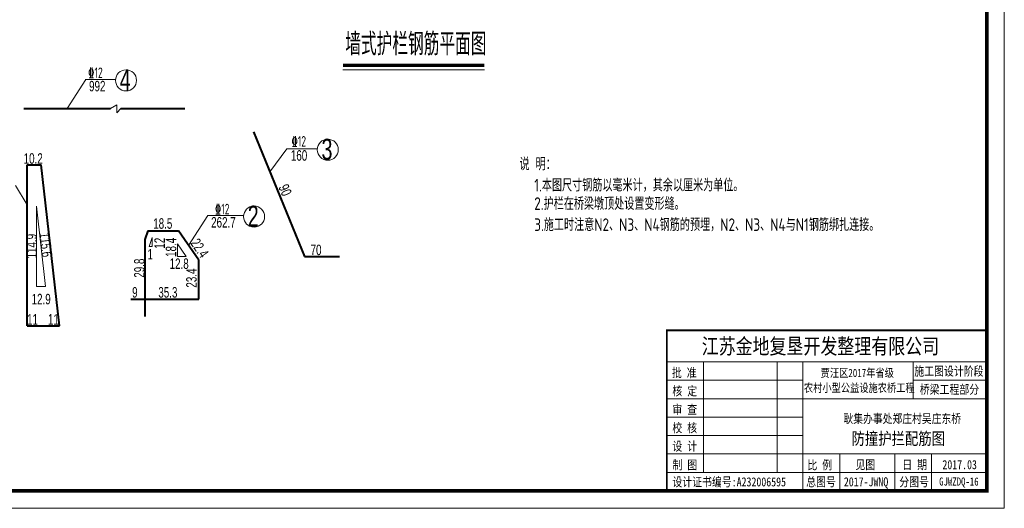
# Model space of a CAD drawing. Header units: inches. Extents: x 112594 to 193184, y 44995 to 116598.
# Tile 110 of 153: x 187534 to 188941, y 70534 to 71232. Entities that reach past the tile are written whole.
import ezdxf

# ---------------------------------------------------------------- set-up
doc = ezdxf.new("R2010")
doc.units = ezdxf.units.IN
doc.header["$MEASUREMENT"] = 0
doc.linetypes.add('CENTER', pattern=[50.8, 31.75, -6.35, 6.35, -6.35])
doc.layers.get('0').update_dxf_attribs({"lineweight": 15})
for name, color, linetype in [('1', 7, 'Continuous'), ('TK', 7, 'Continuous'), ('配筋2', 2, 'Continuous')]:
    doc.layers.add(name, color=color, linetype=linetype)
for name, color, linetype, lineweight in [('2', 5, 'CENTER', 18), ('BM1', 7, 'Continuous', 15), ('文字', 7, 'Continuous', 20), ('标注', 7, 'Continuous', 18), ('粗线', 1, 'Continuous', 40)]:
    doc.layers.add(name, color=color, linetype=linetype, lineweight=lineweight)
doc.styles.add('hz-e', font='hztxt_e.shx', dxfattribs={"width": 0.75, "bigfont": 'hztxt.shx'})
doc.styles.add('HZTXT', font='tssdeng.shx', dxfattribs={"width": 0.75, "bigfont": 'hztxt.shx'})
doc.styles.add('TSSD_Dimension', font='Tssdeng.shx', dxfattribs={"width": 0.7, "bigfont": 'hztxt.shx'})
doc.styles.add('图框', font='SIMFANG.TTF', dxfattribs={"width": 0.8, "height": 4})

msp = doc.modelspace()

# ---------------------------------------------------------------- linework, layer by layer
for p, q in [((187602.15344, 71105.17334), (187628.54448, 71146.54469)), ((187627.6794, 71146.54469), (187671.24, 71146.54469)), ((187628.54448, 71146.54469), (187671.24, 71146.54469)), ((187672.82139, 71110.30243), (187664.19341, 71105.17334)), ((187672.82139, 71110.30243), (187672.82139, 71098.84768)), ((187672.82139, 71098.84768), (187678.79115, 71105.17334)), ((187891.82137, 71014.60725), (187916.02763, 71047.58185)), ((187916.02763, 71047.58185), (187959.58823, 71047.58185)), ((187916.89271, 71047.58185), (187959.58823, 71047.58185)), ((187528.355, 70994.93674), (187544.71949, 70967.47985)), ((187558.28645, 70850.68591), (187558.28645, 70965.58591)), ((187571.18645, 70850.68591), (187558.28645, 70965.58591)), ((187775.59163, 70909.38137), (187802.96397, 70952.12415)), ((187802.96397, 70952.12415), (187854.21661, 70952.12415)), ((187723.5223, 70920.6797), (187719.06704, 70908.11466)), ((187723.5223, 70920.6797), (187723.5223, 70908.11466)), ((187772.27427, 70893.8566), (187759.77165, 70911.86037)), ((187759.77165, 70911.86037), (187759.77165, 70893.8566)), ((187719.06704, 70908.11466), (187723.5223, 70908.11466)), ((187772.27427, 70893.8566), (187759.77165, 70893.8566)), ((187558.28645, 70850.68591), (187571.18645, 70850.68591)), ((186819.76981, 70534.30494), (188941.18397, 70534.30494))]:
    msp.add_line(p, q)
at = {"layer": '2', "color": 7, "linetype": 'Continuous'}
for centre in [(187686.17306, 71145.12913), (187974.52128, 71046.1663), (187869.14967, 70950.7086)]:
    msp.add_circle(centre, 15, dxfattribs=at)
at = {"layer": 'BM1', "linetype": 'Continuous'}
msp.add_line((188941.18397, 72034.45647), (188941.18397, 70534.30494), dxfattribs=at)
at = {"layer": 'BM1', "color": 0, "linetype": 'Continuous'}
for p, q in [((188941.18397, 72019.30343), (188941.18397, 70534.30494)), ((188941.18397, 72019.30343), (188941.18397, 70534.30494)), ((188941.18397, 72019.30343), (188941.18397, 70534.30494)), ((188941.18397, 72019.30343), (188941.18397, 70534.30494)), ((188941.18397, 72019.30343), (188941.18397, 70534.30494)), ((188458.86422, 70788.33901), (188916.18652, 70788.33901)), ((188458.86422, 70788.33901), (188458.86422, 70559.30239)), ((188458.86422, 70559.30239), (188458.86422, 70788.33901)), ((188458.86422, 70743.28263), (188916.18652, 70743.28263)), ((188511.43, 70585.58528), (188511.43, 70743.28263)), ((188616.56157, 70743.28263), (188616.56157, 70585.58528)), ((188653.35761, 70743.28263), (188653.35761, 70559.30239)), ((188811.05496, 70690.71685), (188811.05496, 70743.28263)), ((188458.86422, 70716.99974), (188653.35761, 70716.99974)), ((188811.05496, 70716.99974), (188916.18652, 70716.99974)), ((188458.86422, 70690.71685), (188916.18652, 70690.71685)), ((188458.86422, 70664.43395), (188653.35761, 70664.43395)), ((188458.86422, 70638.15106), (188653.35761, 70638.15106)), ((188458.86422, 70611.86817), (188916.18652, 70611.86817)), ((188705.9234, 70611.86817), (188705.9234, 70559.30239)), ((188784.77207, 70611.86817), (188784.77207, 70559.30239)), ((188837.33785, 70611.86817), (188837.33785, 70585.58528)), ((188837.33785, 70559.30239), (188837.33785, 70611.86817)), ((188458.86422, 70585.58528), (188916.18652, 70585.58528))]:
    msp.add_line(p, q, dxfattribs=at)
at = {"layer": 'BM1', "color": 0, "linetype": 'Continuous', "const_width": 4.99949}
msp.add_lwpolyline([(186903.69186, 70559.30239), (186903.69186, 71994.30598), (188916.18652, 71994.30598), (188916.18652, 70559.30239)], close=True, dxfattribs=at)
at = {"layer": 'BM1', "color": 0, "linetype": 'Continuous', "const_width": 2.62829}
msp.add_lwpolyline([(188916.18652, 70788.33901), (188458.86422, 70788.33901), (188458.86422, 70559.30239)], dxfattribs=at)
at = {"layer": '标注'}
msp.add_line((187995.98681, 71160.22465), (188198.25815, 71160.22465), dxfattribs=at)
at = {"layer": '标注', "const_width": 4.8}
msp.add_lwpolyline([(187995.98681, 71166.80343), (188198.25815, 71166.80343)], dxfattribs=at)
at = {"layer": '粗线'}
for p, q in [((187540.11348, 71105.17334), (187664.19341, 71105.17334)), ((187678.79115, 71105.17334), (187770.02599, 71105.17334)), ((187868.38329, 71071.91109), (187941.33378, 70893.55419)), ((187544.71949, 70794.71803), (187544.71949, 71024.51803)), ((187544.71949, 71024.51803), (187565.11949, 71024.51803)), ((187590.91949, 70794.71803), (187565.11949, 71024.51803)), ((187717.50153, 70930.41989), (187713.04627, 70917.85485)), ((187717.50153, 70930.41989), (187760.98154, 70930.41989)), ((187790.20171, 70888.34286), (187760.98154, 70930.41989)), ((187713.04627, 70917.85485), (187713.04627, 70807.8714)), ((187790.20171, 70832.93995), (187790.20171, 70888.34286)), ((187941.33378, 70893.55419), (187991.00228, 70893.55419)), ((187693.0903, 70832.93995), (187790.20171, 70832.93995)), ((187544.71949, 70794.71803), (187590.91949, 70794.71803))]:
    msp.add_line(p, q, dxfattribs=at)

# ---------------------------------------------------------------- texts
at = {"style": 'hz-e', "width": 0.7}
for s, height, p in [('4', 30, (187677.16863, 71130.72178)), ('992', 15, (187633.35154, 71129.44094)), ('3', 30, (187965.51686, 71031.75895)), ('10.2', 15, (187539.8895, 71026.15372)), ('160', 15, (187921.69977, 71030.47811)), ('2', 30, (187860.14525, 70936.30125)), ('18.5', 15, (187725.00883, 70933.30432)), ('262.7', 15, (187807.77102, 70935.02041)), ('70', 15, (187949.87861, 70895.64634)), ('1', 15, (187716.8807, 70889.44727)), ('12.8', 15, (187748.42644, 70875.94791)), ('12.9', 15, (187551.23645, 70825.42788)), ('9', 15, (187694.91255, 70835.03209)), ('35.3', 15, (187732.32367, 70835.03209)), ('11', 15, (187544.71949, 70796.44046)), ('11', 15, (187574.54311, 70796.44046))]:
    msp.add_text(s, height=height, dxfattribs=at).set_placement(p)
for s, rotation, p in [('90', 292.53504423, (187903.69687, 70992.91059)), ('114.9', 90, (187558.65836, 70890.88591)), ('115.6', 276.40586023, (187562.28201, 70927.10287)), ('12', 90, (187741.67126, 70904.87855)), ('18.4', 90, (187757.90942, 70893.07799)), ('22.4', 304.77783137, (187777.50388, 70912.6295)), ('29.8', 90, (187712.75441, 70863.44463)), ('23.4', 90, (187787.12609, 70849.23175))]:
    msp.add_text(s, height=15, rotation=rotation, dxfattribs=at).set_placement(p)
at = {"layer": '1', "color": 7, "linetype": 'Continuous', "style": '图框', "width": 0.8}
for s, height, p in [('江苏金地复垦开发整理有限公司 ', 22.2060519, (188508.76801, 70754.58252)), ('批 准', 12.95353, (188466.22395, 70721.44895)), ('贾汪区2017年省级', 11.775937, (188678.71412, 70721.61612)), ('农村小型公益设施农桥工程', 11.7759366, (188654.85285, 70700.31219)), ('核 定', 12.95353, (188466.88537, 70695.30202)), ('审 查', 12.95353, (188466.88537, 70669.01913)), ('校 核', 12.95353, (188466.88537, 70642.73624)), ('设 计', 12.95353, (188466.88537, 70616.45334)), ('制 图', 12.95353, (188467.05585, 70589.80666)), ('比 例', 12.95353, (188659.76602, 70589.66772)), ('见图', 12.95353, (188728.42636, 70590.12882)), ('日 期', 12.95353, (188795.42159, 70590.12882)), ('2017.03', 12.95353, (188852.71726, 70590.12882)), ('设计证书编号:A232006595 ', 12.9535303, (188466.89367, 70565.56728)), ('总图号', 12.95353, (188658.06375, 70565.64399)), ('2017-JWNQ', 12.95353, (188711.93785, 70565.64399)), ('分图号', 12.95353, (188791.0669, 70565.64399))]:
    msp.add_text(s, height=height, dxfattribs=at).set_placement(p)
at = {"layer": '1', "color": 7, "linetype": 'Continuous', "char_height": 12.95353, "width": 107.590874, "attachment_point": 5, "style": '图框'}
for s, insert in [('施工图设计阶段', (188862.05649, 70729.37434)), ('桥梁工程部分', (188862.81594, 70703.3301))]:
    msp.add_mtext(s, dxfattribs=dict(at, insert=insert))
at = {"layer": 'BM1', "color": 0, "linetype": 'Continuous', "style": '图框', "width": 0.8}
msp.add_text('GJWZDQ-16', height=11.5, dxfattribs=at).set_placement((188848.11973, 70566.75474))
at = {"layer": 'TK', "lineweight": 0, "style": '图框', "width": 0.8}
for s, height, p in [('耿集办事处郑庄村吴庄东桥', 12.4969219, (188711.39946, 70655.9399)), ('防撞护拦配筋图', 17.495691, (188722.8481, 70625.11212))]:
    msp.add_text(s, height=height, dxfattribs=at).set_placement(p)
at = {"layer": '文字', "color": 0, "style": 'hz-e', "width": 0.7}
msp.add_text('墙式护栏钢筋平面图', height=32.0112, dxfattribs=at).set_placement((187999.47542, 71180.905))
at = {"layer": '标注', "style": 'HZTXT', "width": 0.8}
for s, p in [('说 明：', (188248.32125, 71016.77263)), ('1.本图尺寸钢筋以毫米计，其余以厘米为单位。', (188269.48925, 70986.5319)), ('2.护栏在桥梁墩顶处设置变形缝。', (188269.48925, 70960.2069)), ('3.施工时注意N2、N3、N4钢筋的预埋，N2、N3、N4与N1钢筋绑扎连接。', (188269.48925, 70930.13863))]:
    msp.add_text(s, height=18, dxfattribs=at).set_placement(p)
at = {"layer": '配筋2', "color": 2, "style": 'TSSD_Dimension', "width": 0.7}
for p in [(187632.0476, 71148.53123), (187922.62456, 71050.66378), (187484.77066, 70999.41518), (187813.2464, 70954.01607)]:
    msp.add_text('%%13212', height=15, rotation=0.00001699, dxfattribs=at).set_placement(p)

doc.saveas('drawing.dxf')
